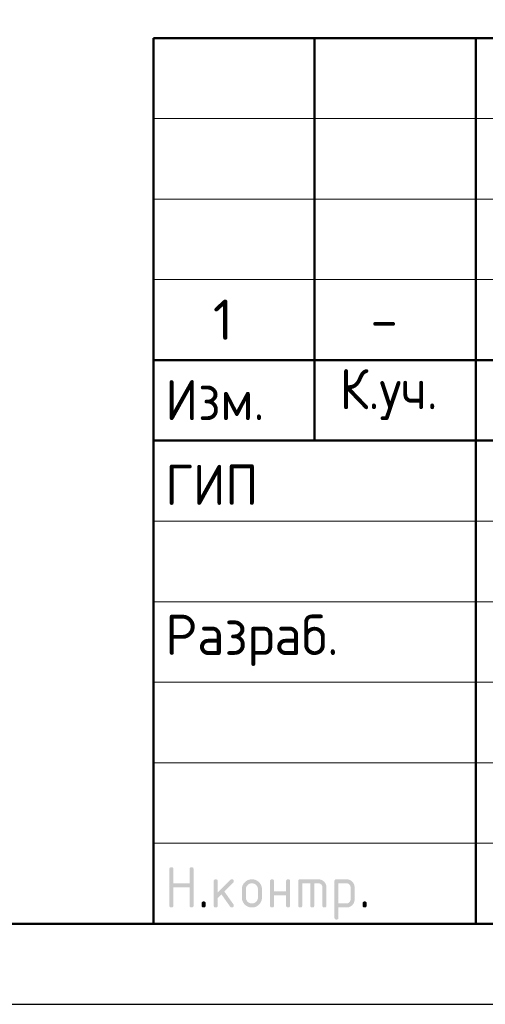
# Model space of a CAD drawing. Header units: millimetres. Extents: x 0 to 50400, y 0 to 35640.
# Tile 2 of 6: x 26604 to 30071, y 0 to 7337. Entities that reach past the tile are written whole.
import ezdxf

# ---------------------------------------------------------------- set-up
doc = ezdxf.new("R2010")
doc.units = ezdxf.units.MM
doc.layers.add('Standard', color=7, linetype='Continuous', lineweight=25)
doc.styles.add('ISOCPEUR', font='txt')

msp = doc.modelspace()

# ---------------------------------------------------------------- hatches: boundary and pattern name
at = {"layer": 'Standard', "linetype": 'Continuous', "lineweight": 25, "transparency": 33554687}
for points in [[(27718.9, 736.5), (27718.9, 1006.5), (27718.9, 1008.4), (27719.1, 1010.1), (27719.4, 1011.7), (27719.8, 1013.1), (27720.3, 1014.5), (27721, 1015.7), (27721.7, 1016.9), (27722.7, 1017.8), (27723.6, 1018.7), (27724.8, 1019.4), (27725.9, 1020.1), (27727.4, 1020.6), (27728.8, 1021.1), (27730.4, 1021.3), (27732, 1021.5), (27733.9, 1021.5), (27735.8, 1021.5), (27737.4, 1021.3), (27739.1, 1021.1), (27740.5, 1020.6), (27741.9, 1020.1), (27743.1, 1019.4), (27744.3, 1018.7), (27745.2, 1017.8), (27746.1, 1016.9), (27746.8, 1015.7), (27747.5, 1014.5), (27748, 1013.1), (27748.5, 1011.7), (27748.7, 1010.1), (27749, 1008.4), (27749, 1006.6), (27749, 901.6), (27868.6, 901.6), (27868.6, 1006.6), (27868.6, 1008.4), (27868.9, 1010.1), (27869.1, 1011.7), (27869.6, 1013.1), (27870, 1014.5), (27870.7, 1015.7), (27871.4, 1016.9), (27872.4, 1017.8), (27873.3, 1018.7), (27874.5, 1019.4), (27875.7, 1020.1), (27877.1, 1020.6), (27878.5, 1021.1), (27880.1, 1021.3), (27881.8, 1021.5), (27883.6, 1021.5), (27885.5, 1021.5), (27887.2, 1021.3), (27888.8, 1021.1), (27890.2, 1020.6), (27891.6, 1020.1), (27892.8, 1019.4), (27894, 1018.7), (27894.9, 1017.8), (27895.9, 1016.9), (27896.6, 1015.7), (27897.3, 1014.5), (27897.7, 1013.1), (27898.2, 1011.7), (27898.4, 1010.1), (27898.7, 1008.4), (27898.7, 1006.5), (27898.7, 736.5), (27898.7, 734.7), (27898.4, 733), (27898.2, 731.4), (27897.7, 730), (27897.3, 728.6), (27896.6, 727.4), (27895.9, 726.2), (27894.9, 725.3), (27894, 724.4), (27892.8, 723.7), (27891.6, 723), (27890.2, 722.5), (27888.8, 722), (27887.2, 721.8), (27885.5, 721.5), (27883.6, 721.5), (27881.8, 721.5), (27880.1, 721.8), (27878.5, 722), (27877.1, 722.5), (27875.7, 723), (27874.5, 723.7), (27873.3, 724.4), (27872.4, 725.3), (27871.4, 726.2), (27870.7, 727.4), (27870, 728.6), (27869.6, 730), (27869.1, 731.4), (27868.9, 733), (27868.6, 734.7), (27868.6, 736.5), (27868.6, 871.5), (27749, 871.5), (27749, 736.5), (27749, 734.7), (27748.7, 733), (27748.5, 731.4), (27748, 730), (27747.5, 728.6), (27746.8, 727.4), (27746.1, 726.2), (27745.2, 725.3), (27744.3, 724.4), (27743.1, 723.7), (27741.9, 723), (27740.5, 722.5), (27739.1, 722), (27737.4, 721.8), (27735.8, 721.5), (27733.9, 721.5), (27732, 721.5), (27730.4, 721.8), (27728.8, 722), (27727.4, 722.5), (27725.9, 723), (27724.8, 723.7), (27723.6, 724.4), (27722.7, 725.3), (27721.7, 726.2), (27721, 727.4), (27720.3, 728.6), (27719.8, 730), (27719.4, 731.4), (27719.1, 733), (27718.9, 734.7)], [(28078.7, 832.8), (28173, 927.1), (28174.1, 928.1), (28175.3, 929), (28176.5, 929.8), (28177.9, 930.3), (28179.2, 930.8), (28180.6, 931.1), (28182.1, 931.4), (28183.7, 931.4), (28185.6, 931.4), (28187.2, 931.1), (28188.9, 930.9), (28190.3, 930.4), (28191.7, 930), (28192.8, 929.3), (28194, 928.6), (28195, 927.6), (28195.9, 926.7), (28196.6, 925.5), (28197.3, 924.3), (28197.8, 922.9), (28198.2, 921.5), (28198.5, 919.9), (28198.7, 918.3), (28198.7, 916.4), (28198.7, 914.9), (28198.4, 913.5), (28198.1, 912.1), (28197.6, 910.8), (28197, 909.5), (28196.1, 908.3), (28195.3, 907.1), (28194.1, 905.9), (28128.3, 840.1), (28195.7, 745.2), (28197.2, 743.1), (28198, 740.9), (28198.7, 738.7), (28198.7, 736.3), (28198.7, 734.5), (28198.5, 732.8), (28198.2, 731.2), (28197.8, 729.9), (28197.3, 728.5), (28196.6, 727.3), (28195.9, 726.2), (28195, 725.2), (28194, 724.3), (28192.8, 723.6), (28191.7, 722.9), (28190.3, 722.5), (28188.9, 722), (28187.2, 721.8), (28185.6, 721.5), (28183.7, 721.5), (28181.7, 721.5), (28179.9, 721.9), (28178.2, 722.3), (28176.6, 723.1), (28175, 723.9), (28173.7, 725.1), (28172.3, 726.3), (28171.2, 727.9), (28106.7, 818.6), (28078.7, 790.6), (28078.7, 736.5), (28078.7, 734.7), (28078.5, 733), (28078.3, 731.4), (28077.8, 730), (28077.3, 728.6), (28076.6, 727.4), (28075.9, 726.2), (28075, 725.3), (28074, 724.4), (28072.9, 723.7), (28071.7, 723), (28070.3, 722.5), (28068.9, 722), (28067.2, 721.8), (28065.6, 721.5), (28063.7, 721.5), (28061.8, 721.5), (28060.2, 721.8), (28058.5, 722), (28057.1, 722.5), (28055.7, 723), (28054.5, 723.7), (28053.4, 724.4), (28052.4, 725.3), (28051.5, 726.2), (28050.8, 727.4), (28050.1, 728.6), (28049.6, 730), (28049.2, 731.4), (28048.9, 733), (28048.7, 734.7), (28048.7, 736.5), (28048.7, 916.4), (28048.7, 918.3), (28048.9, 919.9), (28049.2, 921.5), (28049.6, 922.9), (28050.1, 924.3), (28050.8, 925.5), (28051.5, 926.7), (28052.4, 927.6), (28053.4, 928.6), (28054.5, 929.3), (28055.7, 930), (28057.1, 930.4), (28058.5, 930.9), (28060.2, 931.1), (28061.8, 931.4), (28063.7, 931.4), (28065.6, 931.4), (28067.2, 931.1), (28068.9, 930.9), (28070.3, 930.4), (28071.7, 930), (28072.9, 929.3), (28074, 928.6), (28075, 927.6), (28075.9, 926.7), (28076.6, 925.5), (28077.3, 924.3), (28077.8, 922.9), (28078.3, 921.5), (28078.5, 919.9), (28078.7, 918.3), (28078.7, 916.4)], [(28498.4, 811.4), (28498.4, 736.5), (28498.4, 734.7), (28498.2, 733), (28497.9, 731.4), (28497.5, 730), (28497, 728.6), (28496.3, 727.4), (28495.6, 726.2), (28494.6, 725.3), (28493.7, 724.4), (28492.5, 723.6), (28491.4, 723), (28489.9, 722.5), (28488.5, 722), (28486.9, 721.8), (28485.2, 721.5), (28483.4, 721.5), (28481.5, 721.5), (28479.8, 721.8), (28478.2, 722), (28476.8, 722.5), (28475.4, 723), (28474.2, 723.7), (28473, 724.4), (28472.1, 725.3), (28471.2, 726.2), (28470.5, 727.4), (28469.8, 728.6), (28469.3, 730), (28468.8, 731.4), (28468.6, 733), (28468.3, 734.7), (28468.3, 736.5), (28468.3, 916.4), (28468.3, 918.3), (28468.6, 919.9), (28468.8, 921.5), (28469.3, 922.9), (28469.8, 924.3), (28470.5, 925.5), (28471.2, 926.7), (28472.1, 927.6), (28473, 928.6), (28474.2, 929.3), (28475.4, 930), (28476.8, 930.4), (28478.2, 930.9), (28479.8, 931.1), (28481.5, 931.4), (28483.4, 931.4), (28485.2, 931.4), (28486.9, 931.1), (28488.5, 930.9), (28489.9, 930.4), (28491.4, 930), (28492.5, 929.3), (28493.7, 928.6), (28494.6, 927.6), (28495.6, 926.7), (28496.3, 925.5), (28497, 924.4), (28497.5, 923), (28497.9, 921.5), (28498.2, 919.9), (28498.4, 918.3), (28498.4, 916.4), (28498.4, 841.5), (28588, 841.5), (28588, 916.4), (28588, 918.3), (28588.2, 919.9), (28588.5, 921.5), (28589, 923), (28589.4, 924.4), (28590.1, 925.5), (28590.8, 926.7), (28591.8, 927.6), (28592.7, 928.6), (28593.9, 929.3), (28595.1, 930), (28596.5, 930.4), (28597.9, 930.9), (28599.5, 931.1), (28601.2, 931.4), (28603, 931.4), (28604.9, 931.4), (28606.6, 931.1), (28608.2, 930.9), (28609.6, 930.4), (28611, 930), (28612.2, 929.3), (28613.4, 928.6), (28614.3, 927.6), (28615.2, 926.7), (28615.9, 925.5), (28616.7, 924.3), (28617.1, 922.9), (28617.6, 921.5), (28617.8, 919.9), (28618.1, 918.3), (28618.1, 916.4), (28618.1, 736.5), (28618.1, 734.7), (28617.8, 733), (28617.6, 731.4), (28617.1, 730), (28616.7, 728.6), (28615.9, 727.4), (28615.2, 726.2), (28614.3, 725.3), (28613.4, 724.4), (28612.2, 723.7), (28611, 723), (28609.6, 722.5), (28608.2, 722), (28606.6, 721.8), (28604.9, 721.5), (28603, 721.5), (28601.2, 721.5), (28599.5, 721.8), (28597.9, 722), (28596.5, 722.5), (28595.1, 723), (28593.9, 723.6), (28592.7, 724.4), (28591.8, 725.3), (28590.8, 726.2), (28590.1, 727.4), (28589.4, 728.6), (28589, 730), (28588.5, 731.4), (28588.2, 733), (28588, 734.7), (28588, 736.5), (28588, 811.4)], [(28693.2, 931.4), (28828.1, 931.4), (28831.2, 931.4), (28834.2, 931.1), (28837.2, 930.8), (28840.1, 930.3), (28843, 929.7), (28845.7, 928.9), (28848.5, 928.1), (28851.2, 927), (28853.8, 925.9), (28856.4, 924.5), (28858.9, 923.2), (28861.3, 921.5), (28863.7, 919.9), (28866, 918), (28868.3, 916.1), (28870.5, 913.9), (28872.7, 911.7), (28874.6, 909.4), (28876.5, 907.1), (28878.2, 904.7), (28879.8, 902.3), (28881.2, 899.7), (28882.5, 897.2), (28883.6, 894.5), (28884.7, 891.9), (28885.5, 889.1), (28886.4, 886.3), (28886.9, 883.4), (28887.5, 880.6), (28887.7, 877.6), (28888, 874.5), (28888, 871.4), (28888, 736.5), (28888, 734.7), (28887.8, 733), (28887.5, 731.4), (28887.1, 730), (28886.6, 728.6), (28885.9, 727.4), (28885.2, 726.2), (28884.3, 725.3), (28883.3, 724.4), (28882.1, 723.7), (28881, 723), (28879.6, 722.5), (28878.1, 722), (28876.5, 721.8), (28874.9, 721.5), (28873, 721.5), (28871.1, 721.5), (28869.5, 721.8), (28867.8, 722), (28866.4, 722.5), (28865, 723), (28863.8, 723.6), (28862.7, 724.4), (28861.7, 725.3), (28860.8, 726.2), (28860.1, 727.4), (28859.4, 728.6), (28858.9, 730), (28858.4, 731.4), (28858.2, 733), (28857.9, 734.7), (28857.9, 736.5), (28857.9, 871.4), (28857.9, 874.5), (28857.4, 877.5), (28856.9, 880.4), (28855.8, 883.1), (28854.7, 885.7), (28853.1, 888.1), (28851.5, 890.5), (28849.3, 892.7), (28847.2, 894.8), (28844.8, 896.5), (28842.4, 898.1), (28839.7, 899.2), (28837.1, 900.2), (28834.1, 900.8), (28831.2, 901.3), (28828, 901.3), (28798.1, 901.3), (28798.1, 736.5), (28798.1, 734.7), (28797.9, 733), (28797.6, 731.4), (28797.2, 730), (28796.7, 728.6), (28796, 727.4), (28795.3, 726.2), (28794.4, 725.3), (28793.4, 724.4), (28792.3, 723.6), (28791.1, 723), (28789.7, 722.5), (28788.3, 722), (28786.6, 721.8), (28785, 721.5), (28783.1, 721.5), (28781.2, 721.5), (28779.6, 721.8), (28777.9, 722), (28776.5, 722.5), (28775.1, 723), (28773.9, 723.6), (28772.8, 724.4), (28771.8, 725.3), (28770.9, 726.2), (28770.2, 727.4), (28769.5, 728.6), (28769, 730), (28768.5, 731.4), (28768.3, 733), (28768.1, 734.7), (28768.1, 736.5), (28768.1, 901.3), (28708.2, 901.3), (28708.2, 736.5), (28708.2, 734.7), (28708, 733), (28707.8, 731.4), (28707.3, 730), (28706.8, 728.6), (28706.1, 727.4), (28705.4, 726.2), (28704.5, 725.3), (28703.5, 724.4), (28702.4, 723.6), (28701.2, 723), (28699.8, 722.5), (28698.4, 722), (28696.7, 721.8), (28695.1, 721.5), (28693.2, 721.5), (28691.3, 721.5), (28689.7, 721.8), (28688, 722), (28686.6, 722.5), (28685.2, 723), (28684, 723.7), (28682.9, 724.4), (28681.9, 725.3), (28681, 726.2), (28680.3, 727.4), (28679.6, 728.6), (28679.1, 730), (28678.7, 731.4), (28678.4, 733), (28678.2, 734.7), (28678.2, 736.5), (28678.2, 916.4), (28678.2, 918.3), (28678.4, 919.9), (28678.6, 921.5), (28679.1, 922.9), (28679.6, 924.3), (28680.3, 925.5), (28681, 926.7), (28681.9, 927.6), (28682.9, 928.6), (28684, 929.3), (28685.2, 930), (28686.6, 930.4), (28688, 930.9), (28689.6, 931.1), (28691.3, 931.4)], [(27958.8, 751.6), (27958.8, 753.5), (27959, 755.1), (27959.3, 756.8), (27959.7, 758.2), (27960.2, 759.6), (27960.9, 760.8), (27961.6, 761.9), (27962.5, 762.9), (27963.5, 763.8), (27964.7, 764.5), (27965.8, 765.2), (27967.2, 765.7), (27968.6, 766.2), (27970.3, 766.4), (27971.9, 766.6), (27973.8, 766.6), (27975.7, 766.6), (27977.3, 766.4), (27979, 766.2), (27980.4, 765.7), (27981.8, 765.2), (27983, 764.5), (27984.1, 763.8), (27985.1, 762.9), (27986, 761.9), (27986.7, 760.8), (27987.4, 759.6), (27987.9, 758.2), (27988.4, 756.8), (27988.6, 755.1), (27988.8, 753.5), (27988.8, 751.6), (27988.8, 736.6), (27988.8, 734.7), (27988.6, 733), (27988.4, 731.4), (27987.9, 730), (27987.4, 728.6), (27986.7, 727.4), (27986, 726.2), (27985.1, 725.3), (27984.1, 724.4), (27983, 723.7), (27981.8, 723), (27980.4, 722.5), (27979, 722), (27977.3, 721.8), (27975.7, 721.5), (27973.8, 721.5), (27971.9, 721.5), (27970.3, 721.8), (27968.6, 722), (27967.2, 722.5), (27965.8, 723), (27964.7, 723.7), (27963.5, 724.4), (27962.5, 725.3), (27961.6, 726.2), (27960.9, 727.4), (27960.2, 728.6), (27959.7, 730), (27959.3, 731.4), (27959, 733), (27958.8, 734.7), (27958.8, 736.6)], [(29158, 751.6), (29158, 753.5), (29158.2, 755.1), (29158.4, 756.8), (29158.9, 758.2), (29159.4, 759.6), (29160.1, 760.8), (29160.8, 761.9), (29161.7, 762.9), (29162.6, 763.8), (29163.8, 764.5), (29165, 765.2), (29166.4, 765.7), (29167.8, 766.2), (29169.5, 766.4), (29171.1, 766.6), (29173, 766.6), (29174.9, 766.6), (29176.5, 766.4), (29178.1, 766.2), (29179.6, 765.7), (29181, 765.2), (29182.1, 764.5), (29183.3, 763.8), (29184.3, 762.9), (29185.2, 761.9), (29185.9, 760.8), (29186.6, 759.6), (29187.1, 758.2), (29187.5, 756.8), (29187.8, 755.1), (29188, 753.5), (29188, 751.6), (29188, 736.6), (29188, 734.7), (29187.8, 733), (29187.5, 731.4), (29187.1, 730), (29186.6, 728.6), (29185.9, 727.4), (29185.2, 726.2), (29184.3, 725.3), (29183.3, 724.4), (29182.1, 723.7), (29181, 723), (29179.6, 722.5), (29178.1, 722), (29176.5, 721.8), (29174.9, 721.5), (29173, 721.5), (29171.1, 721.5), (29169.5, 721.8), (29167.8, 722), (29166.4, 722.5), (29165, 723), (29163.8, 723.7), (29162.6, 724.4), (29161.7, 725.3), (29160.8, 726.2), (29160.1, 727.4), (29159.4, 728.6), (29158.9, 730), (29158.4, 731.4), (29158.2, 733), (29158, 734.7), (29158, 736.6)]]:
    msp.add_hatch(color=7, dxfattribs=at).paths.add_polyline_path(points, flags=16)
h = msp.add_hatch(color=7, dxfattribs=at)
h.paths.add_polyline_path([(28258.5, 796.5), (28258.5, 856.4), (28258.5, 860.3), (28258.8, 864.1), (28259.2, 867.8), (28259.9, 871.4), (28260.6, 875), (28261.6, 878.5), (28262.6, 881.9), (28264, 885.3), (28265.3, 888.6), (28267.1, 891.7), (28268.8, 894.9), (28270.8, 897.9), (28272.9, 901), (28275.3, 903.8), (28277.7, 906.7), (28280.4, 909.5), (28283.1, 912.2), (28286, 914.6), (28288.9, 917), (28291.9, 919.1), (28294.9, 921.1), (28298.1, 922.8), (28301.3, 924.5), (28304.6, 925.9), (28307.9, 927.3), (28311.4, 928.3), (28314.8, 929.3), (28318.4, 930), (28322, 930.7), (28325.7, 931), (28329.5, 931.4), (28333.4, 931.4), (28337.3, 931.4), (28341.1, 931), (28344.9, 930.7), (28348.5, 930), (28352.2, 929.3), (28355.6, 928.3), (28359.1, 927.3), (28362.4, 926), (28365.8, 924.6), (28368.9, 922.9), (28372.1, 921.2), (28375.1, 919.2), (28378.1, 917.1), (28381, 914.8), (28383.9, 912.4), (28386.6, 909.7), (28389.3, 907), (28391.6, 904.1), (28394, 901.3), (28396, 898.2), (28398.1, 895.2), (28399.8, 892), (28401.5, 888.9), (28402.8, 885.5), (28404.2, 882.2), (28405.2, 878.7), (28406.2, 875.2), (28406.9, 871.6), (28407.6, 868), (28407.9, 864.2), (28408.2, 860.4), (28408.2, 856.4), (28408.2, 796.5), (28408.2, 792.6), (28407.9, 788.9), (28407.5, 785.1), (28406.9, 781.5), (28406.2, 777.9), (28405.2, 774.4), (28404.1, 771), (28402.8, 767.7), (28401.4, 764.4), (28399.7, 761.2), (28398, 758), (28395.9, 755), (28393.9, 752), (28391.5, 749.1), (28389.1, 746.2), (28386.3, 743.5), (28383.6, 740.7), (28380.7, 738.3), (28377.8, 735.9), (28374.8, 733.9), (28371.8, 731.8), (28368.6, 730.1), (28365.5, 728.4), (28362.2, 727), (28358.8, 725.6), (28355.4, 724.6), (28351.9, 723.6), (28348.3, 722.9), (28344.7, 722.2), (28341, 721.9), (28337.3, 721.5), (28333.4, 721.5), (28329.5, 721.5), (28325.7, 721.9), (28322, 722.2), (28318.4, 722.9), (28314.8, 723.6), (28311.4, 724.6), (28307.9, 725.6), (28304.6, 727), (28301.3, 728.4), (28298.1, 730.1), (28294.9, 731.8), (28291.9, 733.9), (28288.9, 735.9), (28286, 738.3), (28283.1, 740.7), (28280.4, 743.5), (28277.7, 746.2), (28275.3, 749.1), (28272.9, 752), (28270.8, 755), (28268.8, 758), (28267.1, 761.2), (28265.3, 764.4), (28264, 767.7), (28262.6, 771), (28261.6, 774.4), (28260.6, 777.9), (28259.9, 781.5), (28259.2, 785.1), (28258.8, 788.9), (28258.5, 792.6)], flags=16)
h.paths.add_polyline_path([(28378.2, 796.6), (28378.2, 856.6), (28378.2, 861.2), (28377.4, 865.5), (28376.5, 869.9), (28374.9, 873.8), (28373.2, 877.8), (28370.8, 881.4), (28368.3, 885.1), (28365.1, 888.4), (28361.8, 891.7), (28358.1, 894.1), (28354.5, 896.6), (28350.6, 898.3), (28346.6, 899.9), (28342.3, 900.7), (28338, 901.6), (28333.4, 901.6), (28328.7, 901.6), (28324.4, 900.7), (28320.1, 899.9), (28316.2, 898.3), (28312.2, 896.6), (28308.6, 894.1), (28305, 891.7), (28301.7, 888.4), (28298.4, 885.1), (28295.9, 881.4), (28293.5, 877.8), (28291.8, 873.8), (28290.2, 869.9), (28289.4, 865.5), (28288.6, 861.2), (28288.6, 856.6), (28288.6, 796.6), (28288.6, 791.9), (28289.4, 787.5), (28290.2, 783.2), (28291.8, 779.2), (28293.4, 775.2), (28295.9, 771.6), (28298.3, 767.9), (28301.6, 764.7), (28304.8, 761.4), (28308.4, 758.9), (28312.1, 756.5), (28316, 754.9), (28320, 753.2), (28324.3, 752.4), (28328.7, 751.6), (28333.4, 751.6), (28338, 751.6), (28342.3, 752.4), (28346.6, 753.2), (28350.6, 754.9), (28354.5, 756.5), (28358.1, 759), (28361.8, 761.5), (28365.1, 764.8), (28368.3, 768.1), (28370.8, 771.7), (28373.2, 775.3), (28374.9, 779.3), (28376.5, 783.3), (28377.4, 787.6), (28378.2, 791.9)])
h = msp.add_hatch(color=7, dxfattribs=at)
h.paths.add_polyline_path([(28948.1, 916.4), (28948.1, 918.3), (28948.4, 919.9), (28948.6, 921.5), (28949.1, 923), (28949.5, 924.3), (28950.2, 925.5), (28950.9, 926.7), (28951.9, 927.6), (28952.8, 928.6), (28954, 929.3), (28955.1, 930), (28956.5, 930.4), (28957.9, 930.9), (28959.6, 931.1), (28961.2, 931.4), (28963.1, 931.4), (29038, 931.4), (29041.1, 931.4), (29044.1, 931.1), (29047.2, 930.8), (29050.1, 930.3), (29052.9, 929.8), (29055.7, 928.9), (29058.5, 928.1), (29061.2, 927), (29063.8, 925.9), (29066.4, 924.6), (29068.9, 923.2), (29071.3, 921.6), (29073.7, 920), (29076, 918.1), (29078.3, 916.2), (29080.5, 914), (29082.7, 911.8), (29084.6, 909.5), (29086.5, 907.2), (29088.1, 904.8), (29089.7, 902.4), (29091.1, 899.9), (29092.4, 897.3), (29093.5, 894.7), (29094.6, 892), (29095.4, 889.2), (29096.2, 886.5), (29096.8, 883.5), (29097.3, 880.6), (29097.6, 877.6), (29097.8, 874.6), (29097.8, 871.4), (29097.8, 781.5), (29097.8, 778.4), (29097.6, 775.4), (29097.3, 772.4), (29096.8, 769.5), (29096.2, 766.6), (29095.4, 763.8), (29094.6, 761), (29093.5, 758.4), (29092.4, 755.7), (29091.1, 753.2), (29089.7, 750.7), (29088.1, 748.2), (29086.5, 745.8), (29084.6, 743.5), (29082.7, 741.2), (29080.5, 739), (29078.3, 736.8), (29076, 734.9), (29073.8, 733), (29071.3, 731.4), (29068.9, 729.7), (29066.4, 728.4), (29063.9, 727), (29061.2, 725.9), (29058.6, 724.8), (29055.8, 724), (29053, 723.2), (29050.1, 722.6), (29047.2, 722.1), (29044.2, 721.8), (29041.1, 721.5), (29038, 721.5), (28978.2, 721.5), (28978.2, 646.6), (28978.2, 644.8), (28977.9, 643.1), (28977.7, 641.5), (28977.2, 640.1), (28976.8, 638.7), (28976.1, 637.5), (28975.4, 636.3), (28974.4, 635.4), (28973.5, 634.5), (28972.3, 633.8), (28971.1, 633.1), (28969.7, 632.6), (28968.3, 632.1), (28966.7, 631.9), (28965, 631.7), (28963.1, 631.7), (28961.3, 631.7), (28959.6, 631.9), (28958, 632.1), (28956.6, 632.6), (28955.2, 633.1), (28954, 633.8), (28952.8, 634.5), (28951.9, 635.4), (28950.9, 636.3), (28950.2, 637.5), (28949.5, 638.7), (28949.1, 640.1), (28948.6, 641.5), (28948.4, 643.1), (28948.1, 644.8), (28948.1, 646.6)], flags=16)
h.paths.add_polyline_path([(28978.2, 901.3), (28978.2, 751.6), (29037.9, 751.6), (29041, 751.6), (29043.9, 752.1), (29046.8, 752.7), (29049.4, 753.8), (29052.1, 754.9), (29054.5, 756.5), (29056.9, 758.1), (29059.1, 760.3), (29061.3, 762.5), (29062.9, 764.9), (29064.5, 767.4), (29065.6, 770), (29066.7, 772.7), (29067.2, 775.5), (29067.8, 778.4), (29067.8, 781.5), (29067.8, 871.4), (29067.8, 874.6), (29067.2, 877.5), (29066.7, 880.4), (29065.6, 883.1), (29064.6, 885.7), (29062.9, 888.1), (29061.3, 890.5), (29059.2, 892.7), (29057, 894.9), (29054.6, 896.5), (29052.2, 898.1), (29049.6, 899.2), (29046.9, 900.2), (29044, 900.8), (29041.1, 901.3), (29037.9, 901.3)])

# ---------------------------------------------------------------- linework, layer by layer
at = {"layer": 'Standard', "color": 7, "linetype": 'Continuous', "lineweight": 50, "transparency": 33554687}
for p, q in [((27600, 600), (27600, 7200)), ((27600, 7200), (49800, 7200)), ((28800, 4200), (28800, 7200)), ((30000, 600), (30000, 7200)), ((27600, 4800), (35400, 4800)), ((27600, 4800), (35400, 4800)), ((27600, 4200), (35400, 4200)), ((27600, 4200), (35400, 4200))]:
    msp.add_line(p, q, dxfattribs=at)
at = {"layer": 'Standard', "color": 7, "linetype": 'Continuous', "lineweight": 13, "transparency": 33554687}
for p, q in [((27600, 6600), (35400, 6600)), ((27600, 6000), (35400, 6000)), ((27600, 5400), (35400, 5400)), ((27600, 3600), (35400, 3600)), ((27600, 3000), (35400, 3000)), ((27600, 3000), (35400, 3000)), ((27600, 2400), (35400, 2400)), ((27600, 2400), (35400, 2400)), ((27600, 1800), (35400, 1800)), ((27600, 1200), (35400, 1200))]:
    msp.add_line(p, q, dxfattribs=at)
at = {"layer": 'Standard', "color": 7, "linetype": 'Continuous', "lineweight": 25, "transparency": 33554687}
msp.add_line((27600, 600), (49800, 600), dxfattribs=at)
msp.add_line((27600, 600), (49800, 600), dxfattribs=at)
msp.add_line((27600, 600), (49800, 600), dxfattribs=at)
msp.add_lwpolyline([(0, 0), (50400, 0), (50400, 35640), (0, 35640), (0, 0)], close=True, dxfattribs=at)
msp.add_lwpolyline([(0, 0), (50400, 0), (50400, 35640), (0, 35640), (0, 0)], close=True, dxfattribs=at)
at = {"layer": 'Standard', "color": 7, "linetype": 'Continuous', "lineweight": 50, "transparency": 33554687}
msp.add_lwpolyline([(2400, 35040), (49800, 35040), (49800, 600), (2400, 600), (2400, 35040)], close=True, dxfattribs=at)

# ---------------------------------------------------------------- texts
at = {"layer": 'Standard', "color": 7, "linetype": 'Continuous', "lineweight": 25, "transparency": 33554687, "char_height": 300, "style": 'ISOCPEUR'}
for s, insert, width, attachment_point in [('\\A1;{\\fISOCPEUR|i0|b0;\\H300.000000;\\W1.000000;\\C7;1}\\P', (28118.1, 5251.2), 233.333, 2), ('\\A1;{\\fISOCPEUR|i0|b0;\\H300.000000;\\W1.000000;\\C7;-}\\P', (29318.1, 5251.2), 326.667, 2), ('\\W0.93;Изм.', (27688.8, 4353), 903.476, 7), ('\\W0.93;К.уч.', (28987.2, 4353), 979.214, 7), ('\\W0.92;ГИП', (27688.8, 3721.5), 827.543, 7), ('\\W0.96;Разраб.', (27688.8, 2521.5), 1567.875, 7)]:
    msp.add_mtext(s, dxfattribs=dict(at, insert=insert, width=width, attachment_point=attachment_point))

doc.saveas('drawing.dxf')
